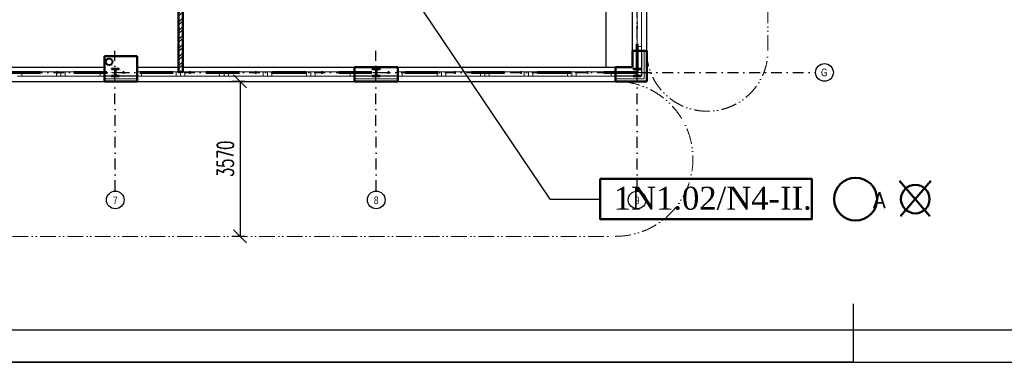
# Model space of a CAD drawing. Header units: millimetres. Extents: x 2886542 to 7567581, y -792623 to 134766.
# Tile 160 of 256: x 4626740 to 4649383, y -381583 to -373694. Entities that reach past the tile are written whole.
import ezdxf
from ezdxf.enums import TextEntityAlignment as Align

# ---------------------------------------------------------------- set-up
doc = ezdxf.new("R2010")
doc.units = ezdxf.units.MM
for name, pattern in [('ACAD_ISO04W100', [30, 24, -3, 0, -3]), ('ACAD_ISO12W100', [21, 12, -3, 0, -3, 0, -3]), ('DASHDOT', [1, 0.5, -0.25, 0, -0.25]), ('DASHDOTX2', [50.8, 25.4, -12.7, 0, -12.7])]:
    doc.linetypes.add(name, pattern=pattern)
for name, color, linetype, lineweight in [('CKIZOLACE', 1, 'Continuous', 18), ('CKOKNA', 1, 'Continuous', 18), ('CKPROSTUPY_NADROVINOU', 7, 'DASHDOT', 25), ('CKRASTR_POPIS', 3, 'Continuous', 25), ('CKSTENY_PODROVINOU', 7, 'Continuous', 25), ('CKSTENY_REZ', 6, 'Continuous', 50), ('CSPROFILY_OSY', 1, 'DASHDOT', 18), ('CSPROFILY_REZY', 4, 'Continuous', 50), ('Text obecně', 7, 'Continuous', 25), ('ZTI-DEŠŤOVÁ-KANALIZACE', 210, 'Continuous', 40)]:
    doc.layers.add(name, color=color, linetype=linetype, lineweight=lineweight)
for name, color, linetype in [('IN_SANITA', 7, 'Continuous'), ('požárničina', 10, 'Continuous'), ('srafy', 251, 'Continuous')]:
    doc.layers.add(name, color=color, linetype=linetype)
doc.styles.add('ARIAL', font='arial.ttf')
doc.styles.add('DVERE', font='SIMPLEX.shx', dxfattribs={"width": 0.65})
doc.styles.add('ROMANT', font='romant')
doc.styles.get("Standard").update_dxf_attribs({"font": 'arial.ttf'})
doc.linetypes.add('IZOLACE_POLYSTYREN_EXPANDOVANY', pattern='A,1,[224,CADKON.SHX,S=0.01,R=0,X=-0.5,Y=-1.74],-2', length=3)
doc.dimstyles.new('1_75', dxfattribs={"dimscale": 75, "dimtxt": 2.5, "dimasz": 2, "dimexe": 0.7, "dimexo": 0.625, "dimgap": 1, "dimtad": 1, "dimdec": 0, "dimrnd": 1, "dimtxsty": 'DVERE', "dimblk": 'OBLIQUE', "dimcen": 1.5, "dimclrd": 256, "dimclre": 256, "dimclrt": 4, "dimadec": 0, "dimazin": 0, "dimtm": 1e-09, "dimtfac": 1, "dimtdec": 0, "dimtix": 1, "dimtmove": 2, "dimatfit": 3, "dimldrblk": 'OBLIQUE', "dimfxl": 0, "dimarcsym": 0})
doc.dimstyles.new('úhlová', dxfattribs={"dimscale": 0.2, "dimtxt": 2.5, "dimasz": 1.5, "dimexe": 0, "dimexo": 3, "dimgap": 1, "dimtad": 1, "dimdec": 0, "dimzin": 0, "dimdsep": 46, "dimtxsty": 'ROMANT', "dimcen": 5, "dimclrd": 256, "dimclre": 256, "dimclrt": 7, "dimadec": 1, "dimazin": 0, "dimtfac": 1, "dimtdec": 0, "dimtix": 1, "dimtmove": 2, "dimatfit": 3, "dimfxl": 0, "dimtvp": 2, "dimtolj": 1, "dimtzin": 0, "dimarcsym": 0})

# ---------------------------------------------------------------- blocks, each defined once
blk = doc.blocks.new('CK_S_EXT_HEAHEA180')
for p, q in [((-90, 85.5), (90, 85.5)), ((-90, 85.5), (-90, 76)), ((-90, 76), (-18, 76)), ((-3, -61), (-3, 61)), ((3, -61), (3, 61)), ((90, 76), (18, 76)), ((90, 85.5), (90, 76)), ((-90, -85.5), (-90, -76)), ((-90, -76), (-18, -76)), ((-90, -85.5), (90, -85.5)), ((90, -76), (18, -76)), ((90, -85.5), (90, -76))]:
    blk.add_line(p, q)
for centre, start, end in [((-18, 61), 0, 90), ((18, 61), 90, 180), ((-18, -61), 270, 0), ((18, -61), 180, 270)]:
    blk.add_arc(centre, 15, start, end)
blk = doc.blocks.new('_Oblique')
at = {"color": 0, "linetype": 'ByBlock', "lineweight": -2}
blk.add_line((-0.5, -0.5), (0.5, 0.5), dxfattribs=at)
blk = doc.blocks.new('*D5175')
at = {"layer": 'Defpoints', "color": 0, "linetype": 'Continuous', "lineweight": 50}
for p in [(4641157, -323053), (4643947, -323211), (4643947, -450521)]:
    blk.add_point(p, dxfattribs=at)
at = {"layer": 'požárničina', "color": 7, "linetype": 'Continuous', "lineweight": -2}
for p, q in [((4643947, -323399), (4643947, -323106)), ((4641157, -323147), (4641157, -323316))]:
    blk.add_line(p, q, dxfattribs=at)
at = {"layer": 'požárničina', "color": 7, "lineweight": -2}
blk.add_line((4641157, -323211), (4643947, -323211), dxfattribs=at)
at = {"layer": 'požárničina', "color": 7, "linetype": 'Continuous', "lineweight": -2, "xscale": 300, "yscale": 300, "zscale": 300, "rotation": 180}
blk.add_blockref('_Oblique', (4641157, -323211), dxfattribs=at)
at = {"layer": 'požárničina', "color": 7, "linetype": 'Continuous', "lineweight": -2, "xscale": 300, "yscale": 300, "zscale": 300}
blk.add_blockref('_Oblique', (4643947, -323211), dxfattribs=at)
at = {"layer": 'požárničina', "color": 7, "linetype": 'Continuous', "lineweight": 9, "insert": (4642552, -322874), "char_height": 375, "attachment_point": 5, "style": 'DVERE'}
blk.add_mtext('2790', dxfattribs=at)
blk = doc.blocks.new('*D5176')
at = {"layer": 'Defpoints', "color": 0, "linetype": 'Continuous', "lineweight": 50}
for p in [(4631387, -375112), (4631387, -378682), (4631809, -378682)]:
    blk.add_point(p, dxfattribs=at)
at = {"layer": 'požárničina', "color": 7, "linetype": 'Continuous', "lineweight": -2}
for p, q in [((4631622, -375112), (4631914, -375112)), ((4631622, -378682), (4631914, -378682))]:
    blk.add_line(p, q, dxfattribs=at)
at = {"layer": 'požárničina', "color": 7, "lineweight": -2}
blk.add_line((4631809, -375112), (4631809, -378682), dxfattribs=at)
at = {"layer": 'požárničina', "color": 7, "linetype": 'Continuous', "lineweight": -2, "xscale": 300, "yscale": 300, "zscale": 300}
for p, rotation in [((4631809, -375112), 90), ((4631809, -378682), 270)]:
    blk.add_blockref('_Oblique', p, dxfattribs=dict(at, rotation=rotation))
at = {"layer": 'požárničina', "color": 7, "linetype": 'Continuous', "lineweight": 9, "insert": (4631472, -376897), "char_height": 375, "attachment_point": 5, "rotation": 90, "style": 'DVERE'}
blk.add_mtext('3570', dxfattribs=at)

msp = doc.modelspace()

# ---------------------------------------------------------------- hatches: boundary and pattern name
at = {"layer": 'srafy'}
h = msp.add_hatch(dxfattribs=at)
h.set_pattern_fill('ANSI32', color=0, scale=15, style=0)
h.set_pattern_definition([(45, (4537494.36, -337126), (-101.02788, 101.02788), []), (45, (4537561.71, -337126), (-101.02788, 101.02788), [])])
h.paths.add_polyline_path([(4630318.7, -369704), (4630418.7, -369704), (4630418.7, -369404), (4630318.7, -369404)])
h.paths.add_polyline_path([(4630418.7, -371004), (4630418.7, -370604), (4630318.7, -370604), (4630318.7, -371104), (4630388.7, -371104), (4630488.7, -371104), (4632718.7, -371104), (4632718.7, -371004)])
h.paths.add_polyline_path([(4630388.7, -372004), (4630488.7, -372004), (4630488.7, -371104), (4630388.7, -371104)])
h.paths.add_polyline_path([(4630388.7, -372904), (4630388.7, -374784.5), (4630388.7, -374894.5), (4630438.7, -374894.5), (4630488.7, -374894.5), (4630488.7, -374784.5), (4630488.7, -372904)])
edge = h.paths.add_edge_path()
edge.add_line((4633618.7, -371104), (4634926.7, -371104))
edge.add_line((4634926.7, -371104), (4634926.7, -371004))
edge.add_line((4634926.7, -371004), (4634838.7, -371004))
edge.add_line((4634838.7, -371004), (4634838.7, -370994))
edge.add_line((4634838.7, -370994), (4634917.5, -370994))
edge.add_arc((4634917.5, -370976), 18, 270, 300.87006)
edge.add_line((4634926.7, -370991.4), (4634926.7, -370909))
edge.add_line((4634926.7, -370909), (4634818.7, -370909))
edge.add_line((4634818.7, -370909), (4634818.7, -371004))
edge.add_line((4634818.7, -371004), (4633618.7, -371004))
edge.add_line((4633618.7, -371004), (4633618.7, -371104))
edge = h.paths.add_edge_path()
edge.add_line((4635058.7, -370894), (4635058.7, -370794))
edge.add_line((4635058.7, -370794), (4634926.7, -370794))
edge.add_line((4634926.7, -370794), (4634926.7, -370814))
edge.add_line((4634926.7, -370814), (4634938.7, -370814))
edge.add_line((4634938.7, -370814), (4635038.7, -370814))
edge.add_line((4635038.7, -370814), (4635038.7, -370824))
edge.add_line((4635038.7, -370824), (4634960, -370824))
edge.add_arc((4634960, -370842), 18, 90, 180)
edge.add_line((4634942, -370842), (4634942, -370909))
edge.add_line((4634942, -370909), (4634942, -370976))
edge.add_arc((4634960, -370976), 18, 180, 270)
edge.add_line((4634960, -370994), (4635038.7, -370994))
edge.add_line((4635038.7, -370994), (4635038.7, -371004))
edge.add_line((4635038.7, -371004), (4634938.7, -371004))
edge.add_line((4634938.7, -371004), (4634926.7, -371004))
edge.add_line((4634926.7, -371004), (4634926.7, -371104))
edge.add_line((4634926.7, -371104), (4637058.7, -371104))
edge.add_line((4637058.7, -371104), (4637058.7, -370894))
edge.add_line((4637058.7, -370894), (4636958.7, -370894))
edge.add_line((4636958.7, -370894), (4635058.7, -370894))
h.paths.add_polyline_path([(4637058.7, -369604), (4637058.7, -369454), (4637058.7, -369154), (4636958.7, -369154), (4636958.7, -370894), (4637058.7, -370894)])
h.paths.add_polyline_path([(4637158.7, -369504), (4637158.7, -369454), (4637058.7, -369454), (4637058.7, -369604), (4637158.7, -369604)])
h.paths.add_polyline_path([(4637958.7, -369604), (4640828.7, -369604), (4640828.7, -369529.9), (4640828.7, -369454), (4637958.7, -369454), (4637958.7, -369504)])
edge = h.paths.add_edge_path(flags=16)
edge.add_arc((4640778.7, -369529.9), 50, 0, 360)
h.paths.add_polyline_path([(4636958.7, -368254), (4637058.7, -368254), (4637058.7, -367559), (4636958.7, -367559)])
h.paths.add_polyline_path([(4630776.9, -371251.9), (4630776.9, -370987.9), (4630941.9, -370987.9), (4630941.9, -371251.9)], flags=24)
h.paths.add_polyline_path([(4634335.5, -371266.3), (4634335.5, -371024.3), (4634500.5, -371024.3), (4634500.5, -371266.3)], flags=24)
h.paths.add_polyline_path([(4636277.3, -371054.8), (4636277.3, -370812.8), (4636442.3, -370812.8), (4636442.3, -371054.8)], flags=24)
h.paths.add_polyline_path([(4635173.4, -370965), (4635173.4, -370723), (4635338.4, -370723), (4635338.4, -370965)], flags=24)

# ---------------------------------------------------------------- linework, layer by layer
at = {"layer": 'CKIZOLACE', "color": 0, "linetype": 'IZOLACE_POLYSTYREN_EXPANDOVANY', "ltscale": 3}
for points in [[(4641098.7, -374409), (4641098.7, -375054.5), (4640438.7, -375054.5)], [(4629438.7, -375054.5), (4628688.7, -375054.5)], [(4635438.7, -375054.5), (4634438.7, -375054.5)]]:
    msp.add_lwpolyline(points, dxfattribs=at)
at = {"layer": 'CKOKNA', "color": 0}
for p, q in [((4640938.7, -374309), (4640938.7, -373509)), ((4641038.7, -374309), (4641038.7, -373509)), ((4641038.7, -374309), (4640938.7, -374309)), ((4640938.7, -374309), (4640938.7, -374409)), ((4641038.7, -374409), (4640938.7, -374409)), ((4641038.7, -374309), (4641038.7, -374409)), ((4626788.7, -374894.5), (4626688.7, -374894.5)), ((4626788.7, -374894.5), (4627588.7, -374894.5)), ((4626788.7, -374994.5), (4626788.7, -374894.5)), ((4627688.7, -374894.5), (4627588.7, -374894.5)), ((4627588.7, -374994.5), (4627588.7, -374894.5)), ((4627688.7, -374994.5), (4627688.7, -374894.5)), ((4627788.7, -374894.5), (4627688.7, -374894.5)), ((4627788.7, -374894.5), (4628588.7, -374894.5)), ((4627788.7, -374994.5), (4627788.7, -374894.5)), ((4628588.7, -374994.5), (4628588.7, -374894.5)), ((4628588.7, -374894.5), (4628688.7, -374894.5)), ((4628688.7, -374994.5), (4628688.7, -374894.5)), ((4629538.7, -374894.5), (4629438.7, -374894.5)), ((4629438.7, -374994.5), (4629438.7, -374894.5)), ((4629538.7, -374894.5), (4630338.7, -374894.5)), ((4629538.7, -374994.5), (4629538.7, -374894.5)), ((4630438.7, -374894.5), (4630338.7, -374894.5)), ((4630338.7, -374994.5), (4630338.7, -374894.5)), ((4630438.7, -374994.5), (4630438.7, -374894.5)), ((4630538.7, -374894.5), (4630438.7, -374894.5)), ((4630538.7, -374894.5), (4631338.7, -374894.5)), ((4630538.7, -374994.5), (4630538.7, -374894.5)), ((4631438.7, -374894.5), (4631338.7, -374894.5)), ((4631338.7, -374994.5), (4631338.7, -374894.5)), ((4631438.7, -374994.5), (4631438.7, -374894.5)), ((4631538.7, -374894.5), (4631438.7, -374894.5)), ((4631538.7, -374894.5), (4632338.7, -374894.5)), ((4631538.7, -374994.5), (4631538.7, -374894.5)), ((4632438.7, -374894.5), (4632338.7, -374894.5)), ((4632338.7, -374994.5), (4632338.7, -374894.5)), ((4632438.7, -374994.5), (4632438.7, -374894.5)), ((4632538.7, -374894.5), (4632438.7, -374894.5)), ((4632538.7, -374894.5), (4633338.7, -374894.5)), ((4632538.7, -374994.5), (4632538.7, -374894.5)), ((4633438.7, -374894.5), (4633338.7, -374894.5)), ((4633338.7, -374994.5), (4633338.7, -374894.5)), ((4633438.7, -374994.5), (4633438.7, -374894.5)), ((4633538.7, -374894.5), (4633438.7, -374894.5)), ((4633538.7, -374894.5), (4634338.7, -374894.5)), ((4633538.7, -374994.5), (4633538.7, -374894.5)), ((4634338.7, -374994.5), (4634338.7, -374894.5)), ((4634338.7, -374894.5), (4634438.7, -374894.5)), ((4634438.7, -374994.5), (4634438.7, -374894.5)), ((4635538.7, -374894.5), (4635438.7, -374894.5)), ((4635438.7, -374994.5), (4635438.7, -374894.5)), ((4635538.7, -374894.5), (4636338.7, -374894.5)), ((4635538.7, -374994.5), (4635538.7, -374894.5)), ((4636438.7, -374894.5), (4636338.7, -374894.5)), ((4636338.7, -374994.5), (4636338.7, -374894.5)), ((4636438.7, -374994.5), (4636438.7, -374894.5)), ((4636538.7, -374894.5), (4636438.7, -374894.5)), ((4636538.7, -374894.5), (4637338.7, -374894.5)), ((4636538.7, -374994.5), (4636538.7, -374894.5)), ((4637438.7, -374894.5), (4637338.7, -374894.5)), ((4637338.7, -374994.5), (4637338.7, -374894.5)), ((4637438.7, -374994.5), (4637438.7, -374894.5)), ((4637538.7, -374894.5), (4637438.7, -374894.5)), ((4637538.7, -374894.5), (4638338.7, -374894.5)), ((4637538.7, -374994.5), (4637538.7, -374894.5)), ((4638438.7, -374894.5), (4638338.7, -374894.5)), ((4638338.7, -374994.5), (4638338.7, -374894.5)), ((4638438.7, -374994.5), (4638438.7, -374894.5)), ((4638538.7, -374894.5), (4638438.7, -374894.5)), ((4638538.7, -374894.5), (4639338.7, -374894.5)), ((4638538.7, -374994.5), (4638538.7, -374894.5)), ((4639438.7, -374894.5), (4639338.7, -374894.5)), ((4639338.7, -374994.5), (4639338.7, -374894.5)), ((4639438.7, -374994.5), (4639438.7, -374894.5)), ((4639538.7, -374894.5), (4639438.7, -374894.5)), ((4639538.7, -374894.5), (4640338.7, -374894.5)), ((4639538.7, -374994.5), (4639538.7, -374894.5)), ((4640338.7, -374994.5), (4640338.7, -374894.5)), ((4640338.7, -374894.5), (4640438.7, -374894.5)), ((4640438.7, -374994.5), (4640438.7, -374894.5)), ((4626788.7, -374994.5), (4626688.7, -374994.5)), ((4626788.7, -374994.5), (4627588.7, -374994.5)), ((4627688.7, -374994.5), (4627588.7, -374994.5)), ((4627788.7, -374994.5), (4627688.7, -374994.5)), ((4627788.7, -374994.5), (4628588.7, -374994.5)), ((4628588.7, -374994.5), (4628688.7, -374994.5)), ((4629538.7, -374994.5), (4629438.7, -374994.5)), ((4629538.7, -374994.5), (4630338.7, -374994.5)), ((4630438.7, -374994.5), (4630338.7, -374994.5)), ((4630538.7, -374994.5), (4630438.7, -374994.5)), ((4630538.7, -374994.5), (4631338.7, -374994.5)), ((4631438.7, -374994.5), (4631338.7, -374994.5)), ((4631538.7, -374994.5), (4631438.7, -374994.5)), ((4631538.7, -374994.5), (4632338.7, -374994.5)), ((4632438.7, -374994.5), (4632338.7, -374994.5)), ((4632538.7, -374994.5), (4632438.7, -374994.5)), ((4632538.7, -374994.5), (4633338.7, -374994.5)), ((4633438.7, -374994.5), (4633338.7, -374994.5)), ((4633538.7, -374994.5), (4633438.7, -374994.5)), ((4633538.7, -374994.5), (4634338.7, -374994.5)), ((4634338.7, -374994.5), (4634438.7, -374994.5)), ((4635538.7, -374994.5), (4635438.7, -374994.5)), ((4635538.7, -374994.5), (4636338.7, -374994.5)), ((4636438.7, -374994.5), (4636338.7, -374994.5)), ((4636538.7, -374994.5), (4636438.7, -374994.5)), ((4636538.7, -374994.5), (4637338.7, -374994.5)), ((4637438.7, -374994.5), (4637338.7, -374994.5)), ((4637538.7, -374994.5), (4637438.7, -374994.5)), ((4637538.7, -374994.5), (4638338.7, -374994.5)), ((4638438.7, -374994.5), (4638338.7, -374994.5)), ((4638538.7, -374994.5), (4638438.7, -374994.5)), ((4638538.7, -374994.5), (4639338.7, -374994.5)), ((4639438.7, -374994.5), (4639338.7, -374994.5)), ((4639538.7, -374994.5), (4639438.7, -374994.5)), ((4639538.7, -374994.5), (4640338.7, -374994.5)), ((4640338.7, -374994.5), (4640438.7, -374994.5))]:
    msp.add_line(p, q, dxfattribs=at)
at = {"layer": 'CKPROSTUPY_NADROVINOU', "color": 0, "ltscale": 500}
for p, q in [((4640938.7, -377641.3), (4640938.7, -341909)), ((4628938.9, -377640.1), (4628926.7, -374409)), ((4634938.9, -377640.1), (4634926.7, -374409)), ((4622013, -374909), (4645043.1, -374909))]:
    msp.add_line(p, q, dxfattribs=at)
at = {"layer": 'CKRASTR_POPIS', "color": 0}
for centre in [(4645247, -374909), (4628938.7, -377844.1), (4634938.7, -377844.1), (4640938.7, -377844.1)]:
    msp.add_circle(centre, 203.9, dxfattribs=at)
at = {"layer": 'CKSTENY_PODROVINOU', "color": 0}
for p, q in [((4640828.7, -374409), (4640828.7, -371409)), ((4641158.7, -374409), (4641158.7, -371409)), ((4641038.7, -374409), (4641038.7, -374994.5)), ((4641038.7, -374409), (4641158.7, -374409)), ((4624688.7, -374784.5), (4628688.7, -374784.5)), ((4629438.7, -374784.5), (4630388.7, -374784.5)), ((4630488.7, -374784.5), (4634438.7, -374784.5)), ((4635438.7, -374784.5), (4640438.7, -374784.5)), ((4624688.7, -375114.5), (4628688.7, -375114.5)), ((4629438.7, -374994.5), (4628688.7, -374994.5)), ((4628688.7, -374994.5), (4628688.7, -375114.5)), ((4629438.7, -374994.5), (4629438.7, -375114.5)), ((4629438.7, -375114.5), (4634438.7, -375114.5)), ((4635438.7, -374994.5), (4634438.7, -374994.5)), ((4634438.7, -374994.5), (4634438.7, -375114.5)), ((4635438.7, -374994.5), (4635438.7, -375114.5)), ((4635438.7, -375114.5), (4640438.7, -375114.5)), ((4641038.7, -374994.5), (4640438.7, -374994.5)), ((4640438.7, -374994.5), (4640438.7, -375114.5))]:
    msp.add_line(p, q, dxfattribs=at)
at = {"layer": 'CKSTENY_REZ', "color": 0}
for p, q in [((4630388.7, -372904), (4630388.7, -374894.5)), ((4630488.7, -372904), (4630488.7, -374894.5)), ((4640828.7, -374409), (4640828.7, -374784.5)), ((4641158.7, -374409), (4640828.7, -374409)), ((4641158.7, -374409), (4641158.7, -375114.5)), ((4628688.7, -374784.5), (4628688.7, -374534.5)), ((4629438.7, -374534.5), (4628688.7, -374534.5)), ((4629438.7, -374534.5), (4629438.7, -374784.5)), ((4628688.7, -375114.5), (4628688.7, -374784.5)), ((4629438.7, -375114.5), (4629438.7, -374784.5)), ((4630488.7, -374894.5), (4630388.7, -374894.5)), ((4635438.7, -374784.5), (4634438.7, -374784.5)), ((4634438.7, -375114.5), (4634438.7, -374784.5)), ((4635058.7, -374784.5), (4634958.7, -374784.5)), ((4635438.7, -375114.5), (4635438.7, -374784.5)), ((4640438.7, -375114.5), (4640438.7, -374784.5)), ((4640828.7, -374784.5), (4640438.7, -374784.5)), ((4629438.7, -375114.5), (4628688.7, -375114.5)), ((4635438.7, -375114.5), (4634438.7, -375114.5)), ((4641158.7, -375114.5), (4640438.7, -375114.5))]:
    msp.add_line(p, q, dxfattribs=at)
at = {"layer": 'CSPROFILY_OSY', "color": 0}
for p, q in [((4628838.7, -374909), (4629038.7, -374909)), ((4628938.7, -375004.5), (4628938.7, -374813.5)), ((4634838.7, -374909), (4635038.7, -374909)), ((4634938.7, -375004.5), (4634938.7, -374813.5)), ((4640838.7, -374909), (4641038.7, -374909)), ((4640938.7, -375004.5), (4640938.7, -374813.5))]:
    msp.add_line(p, q, dxfattribs=at)
at = {"layer": 'IN_SANITA', "color": 0, "linetype": 'Continuous'}
msp.add_line((4640228.7, -374784.5), (4640228.7, -372284.5), dxfattribs=at)
at = {"layer": 'požárničina', "linetype": 'DASHDOTX2', "lineweight": 60, "ltscale": 30}
for p, q in [((4640937.2, -365108.6), (4640937.2, -374906.6)), ((4640937.2, -374906.6), (4624437.2, -374906.6))]:
    msp.add_line(p, q, dxfattribs=at)
at = {"layer": 'požárničina', "linetype": 'ACAD_ISO12W100', "lineweight": 0, "ltscale": 30}
for p, q in [((4643947.2, -374406.6), (4643947.2, -366406.6)), ((4624687.2, -378682.1), (4640437.2, -378682.1))]:
    msp.add_line(p, q, dxfattribs=at)
at = {"layer": 'požárničina', "linetype": 'ACAD_ISO04W100', "lineweight": 50, "ltscale": 50, "extrusion": (0, 0, -1)}
for p, q in [((4647673.5, -378217.5), (4646974.8, -377408)), ((4646995.9, -378217.5), (4647694.6, -377408))]:
    msp.add_line(p, q, dxfattribs=at)
at = {"layer": 'požárničina', "color": 1, "linetype": 'Continuous', "lineweight": 50}
msp.add_lwpolyline([(4640090.4, -377359.6), (4644955.6, -377359.6), (4644955.6, -378290.3), (4640090.4, -378290.3)], close=True, dxfattribs=at)
at = {"layer": 'požárničina', "lineweight": 50, "ltscale": 50, "extrusion": (0, 0, -1)}
for centre, radius in [((-4645963.3, -377825), 492), ((-4647334.7, -377825), 328)]:
    msp.add_circle(centre, radius, dxfattribs=at)
at = {"layer": 'požárničina', "linetype": 'ACAD_ISO12W100', "lineweight": 0, "ltscale": 30}
for centre, radius, start, end in [((4642552.2, -374406.6), 1395, 180, 0), ((4640437.2, -376897.1), 1785, 270, 90)]:
    msp.add_arc(centre, radius, start, end, dxfattribs=at)
at = {"layer": 'Text obecně'}
for p, q in [((4645911.4, -381582.9), (4645911.4, -380233.8)), ((4645911.4, -381582.9), (4645911.4, -380233.8)), ((4615162.1, -380833), (4676660.7, -380833)), ((4614412.2, -381582.9), (4677410.7, -381582.9)), ((4614412.2, -381582.9), (4677410.7, -381582.9)), ((4645911.4, -381582.9), (4614412.2, -381582.9)), ((4614412.2, -381582.9), (4677410.7, -381582.9)), ((4614412.2, -381582.9), (4677410.7, -381582.9)), ((4645911.4, -381582.9), (4614412.2, -381582.9))]:
    msp.add_line(p, q, dxfattribs=at)
at = {"layer": 'ZTI-DEŠŤOVÁ-KANALIZACE', "color": 0}
msp.add_circle((4628799.8, -374662.4), 75, dxfattribs=at)

# ---------------------------------------------------------------- block references
at = {"layer": 'CSPROFILY_REZY', "color": 0}
for p in [(4628938.7, -374909), (4634938.7, -374909), (4640938.7, -374909)]:
    msp.add_blockref('CK_S_EXT_HEAHEA180', p, dxfattribs=at)

# ---------------------------------------------------------------- texts
at = {"layer": 'CKRASTR_POPIS', "color": 0, "style": 'ARIAL', "width": 0.8}
for s, p in [('G', (4645242.9, -374909)), ('7', (4628938.7, -377852.5)), ('8', (4634938.7, -377852.5)), ('9', (4640938.7, -377852.5))]:
    msp.add_text(s, height=175, dxfattribs=at).set_placement(p, align=Align.MIDDLE)
at = {"layer": 'požárničina', "linetype": 'DASHDOTX2', "lineweight": 50, "ltscale": 30, "insert": (4640401.4, -377541.1), "char_height": 526.848, "width": 4917.595, "attachment_point": 1}
msp.add_mtext('{\\fTimes New Roman|b0|i0|c238|p18;1N1.02/N4-II.}', dxfattribs=at)
at = {"layer": 'požárničina', "lineweight": 50, "insert": (4644783.6, -377665.6), "char_height": 367.408, "width": 2378.965, "attachment_point": 1}
msp.add_mtext('{\\Ftxt,bigfont|c238;\\W4.8403; \\W1;A}', dxfattribs=at)

# ---------------------------------------------------------------- dimensions: what is measured, and where the dimension line sits
at = {"layer": 'požárničina', "color": 7, "linetype": 'Continuous', "lineweight": 9}
dim = msp.add_linear_dim(base=(4643947.2, -323211.3), p1=(4641157.2, -323053), p2=(4643947.2, -450520.6), dimstyle='1_75', override={"dimscale": 150, "dimclrd": 7, "dimclre": 7, "dimclrt": 7, "dimfxl": 1.25, "dimfxlon": 1, "dimtfill": 1, "dimtfillclr": 256}, dxfattribs=at)
dim.commit()
dim.dimension.update_dxf_attribs({"geometry": '*D5175', "text_midpoint": (4642552.2, -322873.8)})
dim = msp.add_linear_dim(base=(4631809.2, -378682.1), p1=(4631387.2, -375112.1), p2=(4631387.2, -378682.1), angle=90, dimstyle='1_75', override={"dimscale": 150, "dimclrd": 7, "dimclre": 7, "dimclrt": 7, "dimfxl": 1.25, "dimfxlon": 1, "dimtfill": 1, "dimtfillclr": 256}, dxfattribs=at)
dim.commit()
dim.dimension.update_dxf_attribs({"geometry": '*D5176', "text_midpoint": (4631471.7, -376897.1)})

# ---------------------------------------------------------------- leaders
at = {"layer": 'požárničina'}
for points, override in [([(4634035, -370546.3), (4638935, -377825), (4640090.4, -377825)], {"dimasz": 1500, "dimgap": 1, "dimtad": 0, "dimldrblk": 'Dot'}), ([(4624547.2, -374587.1), (4625204.4, -373405.9), (4627597.6, -373405.9)], {"dimasz": 1500, "dimgap": 1, "dimtad": 0})]:
    msp.add_leader(points, dimstyle='úhlová', override=override, dxfattribs=at)

doc.saveas('drawing.dxf')
